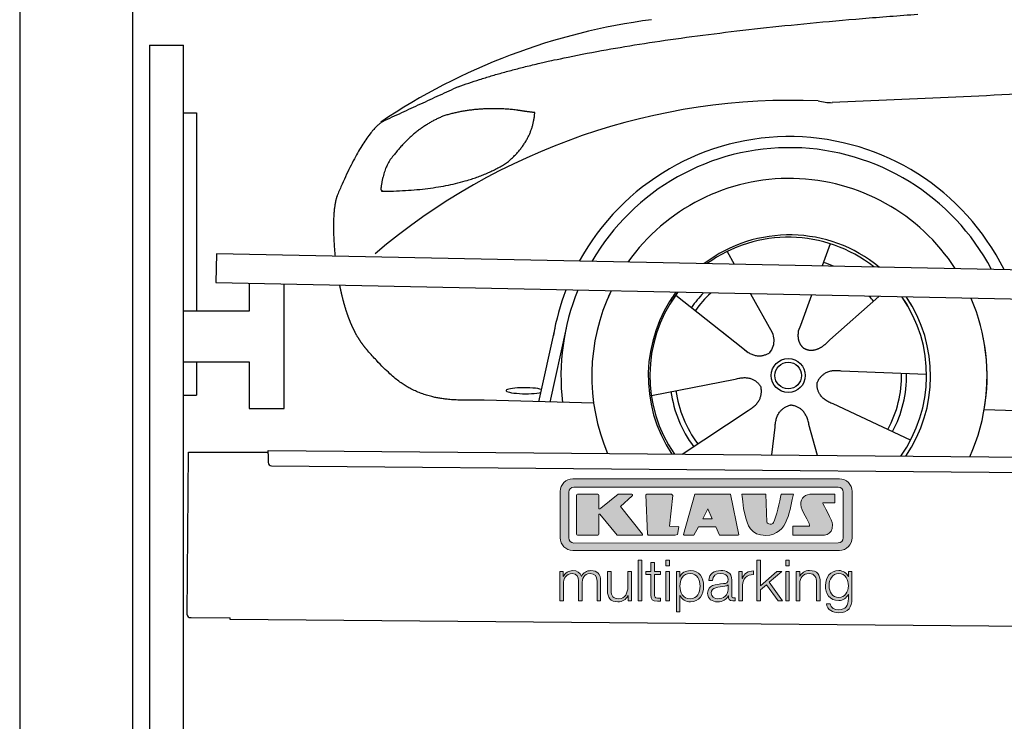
# Model space of a CAD drawing. Header units: millimetres. Extents: x -411 to 6777, y 0 to 6677.
# Tile 2 of 6: x 0 to 1744, y 4064 to 5307. Entities that reach past the tile are written whole.
import ezdxf

# ---------------------------------------------------------------- set-up
doc = ezdxf.new("R2010")
doc.units = ezdxf.units.MM
for name, color, linetype, lineweight in [('car', 10, 'Continuous', 25), ('Gebäude', 7, 'Continuous', 25), ('Logo', 7, 'Continuous', 25), ('Plattform', 7, 'Continuous', 25), ('Ständer hinten', 7, 'Continuous', 25)]:
    doc.layers.add(name, color=color, linetype=linetype, lineweight=lineweight)

# ---------------------------------------------------------------- blocks, each defined once
blk = doc.blocks.new('Car')
at = {"layer": 'car'}
for p, q in [((1390.1, 4923), (1376.2, 4883.4)), ((1207.9, 4907.6), (1220.6, 4885.1)), ((1250.2, 4832.9), (1288.7, 4764.6)), ((1357.9, 4831.6), (1339, 4777.7)), ((1477.1, 4830.2), (1391, 4752.7)), ((1117.6, 4829.5), (1237.1, 4736.6)), ((1339, 4777.7), (1335.2, 4767.3)), ((877.1, 4638.2), (904.3, 4769.2)), ((923.9, 4768.9), (896.6, 4637.9)), ((1199.7, 4765.7), (1246.3, 4729.5)), ((1563.1, 4692.7), (1411.8, 4697.7)), ((1076, 4651.5), (1224.3, 4681.8)), ((974, 4636.5), (779.8, 4640)), ((1535.9, 4576.5), (1398.1, 4639.2)), ((1131.4, 4547.7), (1247.6, 4626.5)), ((1665.7, 4631.7), (3714.7, 4597)), ((1290.1, 4547.8), (1295.7, 4597.4)), ((1371.3, 4547.9), (1355.5, 4602.5))]:
    blk.add_line(p, q, dxfattribs=at)
for radius in [30.1, 23.6]:
    blk.add_circle((1318.1, 4688.8), radius, dxfattribs=at)
for centre, radius, start, end in [((1227.1, 4205.6), 1122.3, 98.0395, 124.4377), ((1331.8, 4035.2), 1141.2, 88.2487, 130.916), ((1393.1, 5290.2), 117.4, 256.9855, 269.1884), ((1320.2, 4687.9), 424.2, 26.9197, 151.8432), ((1320.2, 4687.9), 404.6, 28.3768, 150.3862), ((1320.2, 4687.9), 350, 33.4585, 145.3045), ((1320.2, 4687.9), 250, 51.0494, 127.7135), ((1318.1, 4688.8), 245, 52.2371, 126.5259), ((1318.1, 4688.8), 209.6, 68.0621, 73.3995), ((1320.2, 4687.9), 424.2, 159.4632, 170.7471), ((1320.2, 4687.9), 404.6, 158.4572, 187.1619), ((1320.2, 4687.9), 350, 155.0104, 203.6179), ((1320.2, 4687.9), 350, 155.0104, 157.8717), ((1320.2, 4687.9), 250, 144.1237, 214.1037), ((1320.2, 4687.9), 250, 144.1237, 148.496), ((1318.1, 4688.8), 245, 143.5289, 148.0172), ((1318.1, 4688.8), 209.6, 136.2024, 145.3995), ((1318.1, 4688.8), 200.6, 133.7482, 145.5463), ((1318.1, 4688.8), 200.6, 41.6402, 44.9032), ((1318.1, 4688.8), 245, 30.7457, 35.1225), ((1318.1, 4688.8), 245, 324.9119, 35.1225), ((1318.1, 4688.8), 245, 144.9266, 215.1376), ((1320.2, 4687.9), 250, 30.267, 34.5277), ((1320.2, 4687.9), 250, 325.9458, 34.5277), ((1320.2, 4687.9), 350, 350.7505, 23.641), ((1320.2, 4687.9), 350, 336.4317, 11.924), ((1318.1, 4688.8), 200.6, 332.1152, 1.5463), ((1318.1, 4688.8), 209.6, 332.262, 1.3995), ((1318.1, 4688.8), 209.6, 188.262, 217.3995), ((1318.1, 4688.8), 200.6, 188.1152, 217.5463)]:
    blk.add_arc(centre, radius, start, end, dxfattribs=at)
blk.add_ellipse((852.4, 4657.6), major_axis=(33.6, 0), ratio=0.157274, start_param=0.513473, end_param=5.704241, dxfattribs=at)
for points, degree in [([(729.1, 5195), (964.9, 5283.8), (1541.4, 5331)], 2), ([(4700.1, 5287), (3823.5, 5307.4), (1391.4, 5172.9)], 2), ([(729.1, 5195), (595.4, 5131.9)], 1), ([(705.5, 5143.8), (653.4, 5122.6), (615.8, 5072.3)], 2), ([(832.3, 5154.7), (764.7, 5161.8), (705.5, 5143.8)], 2), ([(816, 5061.1), (861.7, 5098.5), (865, 5150.4)], 2), ([(865, 5150.4), (847.2, 5152.3), (832.3, 5154.7)], 2), ([(595.4, 5131.9), (561, 5108.8), (516.9, 5001.3)], 2), ([(615.8, 5072.3), (597.7, 5052.3), (593.4, 5011)], 2), ([(594.6, 5008.7), (739.4, 5010.6), (816, 5061.1)], 2), ([(593.4, 5011), (596.7, 5010.9), (594.6, 5008.7)], 2), ([(516.9, 5001.3), (510.6, 4985.4), (508.8, 4956.9), (510.1, 4924.5), (513.8, 4892.7)], 4), ([(1237.1, 4736.6), (1260.6, 4714.9), (1283.8, 4728.4)], 2), ([(1411.8, 4697.7), (1380, 4701.4), (1369.2, 4676.8)], 2), ([(1224.3, 4681.8), (1255, 4690.8), (1269.8, 4668.4)], 2), ([(1398.1, 4639.2), (1368, 4650), (1369.2, 4676.8)], 2), ([(1247.6, 4626.5), (1275.5, 4642.2), (1269.8, 4668.4)], 2), ([(1295.7, 4597.4), (1296.7, 4629.4), (1322.6, 4636.5)], 2), ([(1355.5, 4602.5), (1349.3, 4633.8), (1322.6, 4636.5)], 2)]:
    blk.add_open_spline(points, degree=degree, dxfattribs=at)
for points, degree, knots in [([(522, 4841.4), (522.9, 4837.2), (523.9, 4833), (524.8, 4828.9), (525.8, 4824.8), (529.5, 4810), (533.6, 4796.4), (538.1, 4784), (543.1, 4772.7)], 4, [0.4914944, 0.4914944, 0.4914944, 0.4914944, 0.4914944, 0.5422469, 0.5422469, 0.5422469, 0.5422469, 0.728655, 0.728655, 0.728655, 0.728655, 0.728655]), ([(542.7, 4773.4), (544.1, 4770.2), (545.6, 4767.1), (547, 4764.1), (548.5, 4761.3), (554.2, 4750.2), (560.3, 4740.9), (566.6, 4733), (573.2, 4725.6)], 4, [0.7288005, 0.7288005, 0.7288005, 0.7288005, 0.7288005, 0.7843928, 0.7843928, 0.7843928, 0.7843928, 1, 1, 1, 1, 1]), ([(1288.7, 4764.6), (1290.4, 4760.5), (1291.5, 4756.6), (1291.8, 4752.7), (1292.5, 4744.1), (1289.9, 4736), (1283.8, 4728.4)], 3, [0.2167758, 0.2167758, 0.2167758, 0.2167758, 0.4600873, 0.4600873, 0.4600873, 1, 1, 1, 1]), ([(1335.2, 4767.3), (1334.7, 4764.2), (1334.5, 4761.2), (1334.6, 4758.2), (1334.9, 4755.4), (1335.7, 4749.7), (1337.8, 4744.3), (1341.4, 4739.8), (1346.3, 4736.8)], 4, [0.3191838, 0.3191838, 0.3191838, 0.3191838, 0.3191838, 0.5438253, 0.5438253, 0.5438253, 0.5438253, 1, 1, 1, 1, 1]), ([(1391, 4752.7), (1391, 4752.7), (1391, 4752.7), (1391, 4752.7), (1391, 4752.7), (1382, 4742.9), (1371.4, 4732.8), (1357.1, 4730.3), (1346.3, 4736.8)], 4, [-0.000003, -0.000003, -0.000003, -0.000003, -0.000003, 0, 0, 0, 0, 1, 1, 1, 1, 1]), ([(779.8, 4640), (755.1, 4640.4), (699.5, 4636.3), (663.3, 4649.9), (619.5, 4674.6), (573.2, 4725.6)], 4, [0, 0, 0, 0, 0, 0.597866, 1, 1, 1, 1, 1])]:
    blk.add_open_spline(points, degree=degree, knots=knots, dxfattribs=at)
blk = doc.blocks.new('KLAUS')
at = {"layer": 'Logo'}
h = blk.add_hatch(color=8, dxfattribs=at)
h.dxf.hatch_style = 2
edge = h.paths.add_edge_path()
edge.add_spline(control_points=[(3.6, 29.09), (2.88, 29.09), (2.3, 28.51), (2.3, 27.8), (2.3, 27.8), (2.3, 16.11), (2.3, 16.11), (2.3, 15.39), (2.88, 14.81), (3.6, 14.81), (3.6, 14.81), (71.16, 14.81), (71.16, 14.81), (71.88, 14.81), (72.46, 15.39), (72.46, 16.11), (72.46, 16.11), (72.46, 27.8), (72.46, 27.8), (72.46, 28.51), (71.88, 29.09), (71.16, 29.09), (71.16, 29.09), (3.6, 29.09), (3.6, 29.09), (3.6, 29.09), (3.6, 29.09), (3.6, 29.09)], knot_values=[0, 0, 0, 0, 1, 1, 1, 2, 2, 2, 3, 3, 3, 4, 4, 4, 5, 5, 5, 6, 6, 6, 7, 7, 7, 8, 8, 8, 9, 9, 9, 9], degree=3, periodic=0)
edge = h.paths.add_edge_path()
edge.add_spline(control_points=[(3.35, 31.23), (3.35, 31.23), (71.47, 31.23), (71.47, 31.23), (73.26, 31.23), (74.71, 29.77), (74.71, 27.99), (74.71, 27.99), (74.71, 16.17), (74.71, 16.17), (74.71, 14.38), (73.26, 12.93), (71.47, 12.93), (71.47, 12.93), (3.35, 12.93), (3.35, 12.93), (1.56, 12.93), (0.11, 14.38), (0.11, 16.17), (0.11, 16.17), (0.11, 27.99), (0.11, 27.99), (0.11, 29.77), (1.56, 31.23), (3.35, 31.23), (3.35, 31.23), (3.35, 31.23), (3.35, 31.23)], knot_values=[0, 0, 0, 0, 1, 1, 1, 2, 2, 2, 3, 3, 3, 4, 4, 4, 5, 5, 5, 6, 6, 6, 7, 7, 7, 8, 8, 8, 9, 9, 9, 9], degree=3, periodic=0)
h = blk.add_hatch(color=8, dxfattribs=at)
h.dxf.hatch_style = 2
edge = h.paths.add_edge_path()
edge.add_spline(control_points=[(4.5, 27.33), (4.5, 27.33), (9.7, 27.33), (9.7, 27.33), (9.84, 27.33), (9.96, 27.22), (9.96, 27.08), (9.96, 27.08), (9.96, 23.69), (9.96, 23.69), (9.96, 23.69), (9.94, 23.64), (10.04, 23.59), (10.14, 23.53), (10.2, 23.57), (10.2, 23.57), (10.2, 23.57), (10.51, 23.75), (10.51, 23.75), (10.51, 23.75), (14.94, 27.33), (14.94, 27.33), (14.94, 27.33), (18.41, 27.33), (18.41, 27.33), (18.41, 27.33), (18.49, 27.33), (18.56, 27.2), (18.65, 27.04), (18.53, 26.91), (18.53, 26.91), (18.53, 26.91), (15.49, 24.11), (15.49, 24.11), (15.49, 24.11), (21.14, 17.06), (21.14, 17.06), (21.14, 17.06), (21.13, 16.91), (21.13, 16.91), (21.08, 16.84), (20.99, 16.82), (20.99, 16.82), (20.99, 16.82), (14.7, 16.82), (14.7, 16.82), (14.7, 16.82), (10.26, 22.17), (10.26, 22.17), (10.26, 22.17), (10.19, 22.24), (10.08, 22.21), (9.97, 22.18), (9.96, 22.11), (9.96, 22.11), (9.96, 22.11), (9.96, 17.08), (9.96, 17.08), (9.96, 16.94), (9.84, 16.82), (9.7, 16.82), (9.7, 16.82), (4.5, 16.82), (4.5, 16.82), (4.36, 16.82), (4.25, 16.94), (4.25, 17.08), (4.25, 17.08), (4.25, 27.08), (4.25, 27.08), (4.25, 27.22), (4.36, 27.33), (4.5, 27.33), (4.5, 27.33), (4.5, 27.33), (4.5, 27.33)], knot_values=[0, 0, 0, 0, 1, 1, 1, 2, 2, 2, 3, 3, 3, 4, 4, 4, 5, 5, 5, 6, 6, 6, 7, 7, 7, 8, 8, 8, 9, 9, 9, 10, 10, 10, 11, 11, 11, 12, 12, 12, 13, 13, 13, 14, 14, 14, 15, 15, 15, 16, 16, 16, 17, 17, 17, 18, 18, 18, 19, 19, 19, 20, 20, 20, 21, 21, 21, 22, 22, 22, 23, 23, 23, 24, 24, 24, 25, 25, 25, 25], degree=3, periodic=0)
h = blk.add_hatch(color=8, dxfattribs=at)
h.dxf.hatch_style = 2
h.paths.add_polyline_path([(22.42, 17.06), (21.97, 27.15), (22.24, 27.33), (28.55, 27.33), (28.86, 26.97), (28.01, 19.08), (30.26, 19.07), (30.44, 18.95), (30.08, 16.95), (29.49, 16.82), (22.6, 16.82)])
h = blk.add_hatch(color=8, dxfattribs=at)
h.paths.add_polyline_path([(36.52, 21.01), (38.93, 21.01), (37.87, 23.57)])
h.paths.add_polyline_path([(34.52, 27.33), (43.65, 27.33), (45.76, 16.94), (45.57, 16.82), (40.83, 16.82), (39.89, 18.95), (35.42, 18.95), (34.27, 16.82), (31.78, 16.82), (31.66, 17)])
h = blk.add_hatch(color=8, dxfattribs=at)
h.dxf.hatch_style = 2
edge = h.paths.add_edge_path()
edge.add_spline(control_points=[(52.69, 27.32), (52.69, 27.32), (52.88, 20.14), (52.88, 20.14), (53.01, 19.89), (53.2, 19.77), (53.43, 19.71), (53.91, 19.59), (54.43, 19.57), (54.64, 20.03), (55.23, 21.34), (56.27, 25.45), (56.6, 27.33), (56.6, 27.33), (59.77, 27.33), (59.77, 27.33), (58.77, 23.9), (58.56, 16.82), (52.63, 16.76), (48.72, 16.72), (48.01, 19.35), (47.27, 22.24), (46.89, 23.68), (46.54, 27.33), (46.54, 27.33), (46.54, 27.33), (52.69, 27.32), (52.69, 27.32), (52.69, 27.32), (52.69, 27.32), (52.69, 27.32)], knot_values=[0, 0, 0, 0, 1, 1, 1, 2, 2, 2, 3, 3, 3, 4, 4, 4, 5, 5, 5, 6, 6, 6, 7, 7, 7, 8, 8, 8, 9, 9, 9, 10, 10, 10, 10], degree=3, periodic=0)
h = blk.add_hatch(color=8, dxfattribs=at)
h.dxf.hatch_style = 2
edge = h.paths.add_edge_path()
edge.add_spline(control_points=[(64.46, 27.33), (64.46, 27.33), (70.31, 27.33), (70.31, 27.33), (70.31, 26.52), (70.31, 26.02), (70.31, 25.12), (70.31, 25.12), (67.3, 25.12), (67.3, 25.12), (67.24, 25.04), (67.25, 25.11), (67.25, 24.91), (67.25, 24.88), (69.73, 20.38), (69.73, 19.57), (69.73, 16.4), (67.22, 16.81), (65.9, 16.82), (65.9, 16.82), (59.59, 16.82), (59.59, 16.82), (59.59, 17.76), (59.59, 18.23), (59.59, 19.14), (59.59, 19.14), (63.75, 19.14), (63.75, 19.14), (63.82, 19.22), (63.81, 19.11), (63.81, 19.31), (63.81, 20.32), (61.58, 23.06), (61.58, 24.63), (61.58, 26.33), (62.83, 27.34), (64.46, 27.33), (64.46, 27.33), (64.46, 27.33), (64.46, 27.33)], knot_values=[0, 0, 0, 0, 1, 1, 1, 2, 2, 2, 3, 3, 3, 4, 4, 4, 5, 5, 5, 6, 6, 6, 7, 7, 7, 8, 8, 8, 9, 9, 9, 10, 10, 10, 11, 11, 11, 12, 12, 12, 13, 13, 13, 13], degree=3, periodic=0)
h = blk.add_hatch(color=30, dxfattribs=at)
h.dxf.hatch_style = 2
h.paths.add_polyline_path([(20.07, 0), (20.99, 0), (20.99, 10.45), (20.07, 10.45)])
h = blk.add_hatch(color=30, dxfattribs=at)
h.paths.add_polyline_path([(27.1, 0), (28.03, 0), (28.03, 7.55), (27.1, 7.55)])
h.paths.add_polyline_path([(27.1, 8.98), (28.03, 8.98), (28.03, 10.45), (27.1, 10.45)])
h = blk.add_hatch(color=30, dxfattribs=at)
h.dxf.hatch_style = 2
h.paths.add_polyline_path([(50.4, 0), (51.32, 0), (51.32, 2.87), (52.82, 4.11), (55.8, 0), (56.96, 0), (53.52, 4.76), (56.74, 7.55), (55.51, 7.55), (51.32, 3.89), (51.32, 10.45), (50.4, 10.45)])
h = blk.add_hatch(color=30, dxfattribs=at)
h.paths.add_polyline_path([(57.74, 0), (58.66, 0), (58.66, 7.55), (57.74, 7.55)])
h.paths.add_polyline_path([(57.74, 8.98), (58.66, 8.98), (58.66, 10.45), (57.74, 10.45)])
h = blk.add_hatch(color=30, dxfattribs=at)
h.dxf.hatch_style = 2
edge = h.paths.add_edge_path()
edge.add_spline(control_points=[(0, 0), (0, 0), (0.92, 0), (0.92, 0), (0.92, 0), (0.92, 4.22), (0.92, 4.22), (0.94, 5.8), (1.58, 7), (3.18, 7), (4.35, 7), (4.77, 6.15), (4.76, 5.12), (4.76, 5.12), (4.76, 0), (4.76, 0), (4.76, 0), (5.68, 0), (5.68, 0), (5.68, 0), (5.68, 4.27), (5.68, 4.27), (5.68, 5.68), (6.14, 7), (7.73, 7), (9.05, 7), (9.52, 6.32), (9.52, 5.08), (9.52, 5.08), (9.52, 0), (9.52, 0), (9.52, 0), (10.44, 0), (10.44, 0), (10.44, 0), (10.44, 5.12), (10.44, 5.12), (10.44, 6.91), (9.59, 7.77), (7.94, 7.77), (6.94, 7.77), (5.99, 7.29), (5.54, 6.3), (5.26, 7.29), (4.36, 7.77), (3.37, 7.77), (2.17, 7.77), (1.38, 7.19), (0.89, 6.28), (0.89, 6.28), (0.85, 6.28), (0.85, 6.28), (0.85, 6.28), (0.85, 7.55), (0.85, 7.55), (0.85, 7.55), (0, 7.55), (0, 7.55), (0, 7.55), (0, 0), (0, 0), (0, 0), (0, 0), (0, 0)], knot_values=[0, 0, 0, 0, 1, 1, 1, 2, 2, 2, 3, 3, 3, 4, 4, 4, 5, 5, 5, 6, 6, 6, 7, 7, 7, 8, 8, 8, 9, 9, 9, 10, 10, 10, 11, 11, 11, 12, 12, 12, 13, 13, 13, 14, 14, 14, 15, 15, 15, 16, 16, 16, 17, 17, 17, 18, 18, 18, 19, 19, 19, 20, 20, 20, 21, 21, 21, 21], degree=3, periodic=0)
h = blk.add_hatch(color=30, dxfattribs=at)
h.dxf.hatch_style = 2
edge = h.paths.add_edge_path()
edge.add_spline(control_points=[(18.31, 7.55), (18.31, 7.55), (17.39, 7.55), (17.39, 7.55), (17.39, 7.55), (17.39, 3.59), (17.39, 3.59), (17.39, 2.05), (16.7, 0.56), (15.12, 0.56), (13.66, 0.56), (13.15, 1.27), (13.1, 2.64), (13.1, 2.64), (13.1, 7.55), (13.1, 7.55), (13.1, 7.55), (12.18, 7.55), (12.18, 7.55), (12.18, 7.55), (12.18, 2.65), (12.18, 2.65), (12.18, 0.89), (12.93, -0.22), (14.83, -0.22), (15.96, -0.22), (16.95, 0.35), (17.44, 1.36), (17.44, 1.36), (17.47, 1.36), (17.47, 1.36), (17.47, 1.36), (17.47, 0), (17.47, 0), (17.47, 0), (18.31, 0), (18.31, 0), (18.31, 0), (18.31, 7.55), (18.31, 7.55), (18.31, 7.55), (18.31, 7.55), (18.31, 7.55)], knot_values=[0, 0, 0, 0, 1, 1, 1, 2, 2, 2, 3, 3, 3, 4, 4, 4, 5, 5, 5, 6, 6, 6, 7, 7, 7, 8, 8, 8, 9, 9, 9, 10, 10, 10, 11, 11, 11, 12, 12, 12, 13, 13, 13, 14, 14, 14, 14], degree=3, periodic=0)
h = blk.add_hatch(color=30, dxfattribs=at)
h.dxf.hatch_style = 2
edge = h.paths.add_edge_path()
edge.add_spline(control_points=[(24.22, 9.82), (24.22, 9.82), (23.3, 9.82), (23.3, 9.82), (23.3, 9.82), (23.3, 7.55), (23.3, 7.55), (23.3, 7.55), (21.98, 7.55), (21.98, 7.55), (21.98, 7.55), (21.98, 6.78), (21.98, 6.78), (21.98, 6.78), (23.3, 6.78), (23.3, 6.78), (23.3, 6.78), (23.3, 1.61), (23.3, 1.61), (23.28, 0.32), (23.71, -0.09), (24.94, -0.09), (25.22, -0.09), (25.48, -0.06), (25.76, -0.06), (25.76, -0.06), (25.76, 0.73), (25.76, 0.73), (25.5, 0.7), (25.23, 0.69), (24.97, 0.69), (24.31, 0.73), (24.22, 1.08), (24.22, 1.68), (24.22, 1.68), (24.22, 6.78), (24.22, 6.78), (24.22, 6.78), (25.76, 6.78), (25.76, 6.78), (25.76, 6.78), (25.76, 7.55), (25.76, 7.55), (25.76, 7.55), (24.22, 7.55), (24.22, 7.55), (24.22, 7.55), (24.22, 9.82), (24.22, 9.82), (24.22, 9.82), (24.22, 9.82), (24.22, 9.82)], knot_values=[0, 0, 0, 0, 1, 1, 1, 2, 2, 2, 3, 3, 3, 4, 4, 4, 5, 5, 5, 6, 6, 6, 7, 7, 7, 8, 8, 8, 9, 9, 9, 10, 10, 10, 11, 11, 11, 12, 12, 12, 13, 13, 13, 14, 14, 14, 15, 15, 15, 16, 16, 16, 17, 17, 17, 17], degree=3, periodic=0)
h = blk.add_hatch(color=30, dxfattribs=at)
edge = h.paths.add_edge_path()
edge.add_spline(control_points=[(35.84, 3.78), (35.84, 2.21), (35.12, 0.56), (33.37, 0.56), (31.4, 0.56), (30.72, 2.21), (30.72, 3.78), (30.72, 5.49), (31.33, 7), (33.37, 7), (35.12, 7), (35.84, 5.34), (35.84, 3.78), (35.84, 3.78), (35.84, 3.78), (35.84, 3.78)], knot_values=[0, 0, 0, 0, 1, 1, 1, 2, 2, 2, 3, 3, 3, 4, 4, 4, 5, 5, 5, 5], degree=3, periodic=0)
edge = h.paths.add_edge_path()
edge.add_spline(control_points=[(29.79, -2.8), (29.79, -2.8), (30.72, -2.8), (30.72, -2.8), (30.72, -2.8), (30.72, 1.43), (30.72, 1.43), (30.72, 1.43), (30.74, 1.43), (30.74, 1.43), (31.14, 0.35), (32.24, -0.22), (33.37, -0.22), (35.66, -0.22), (36.76, 1.64), (36.76, 3.78), (36.76, 5.91), (35.66, 7.77), (33.37, 7.77), (32.15, 7.77), (31.1, 7.14), (30.67, 6.12), (30.67, 6.12), (30.64, 6.12), (30.64, 6.12), (30.64, 6.12), (30.64, 7.55), (30.64, 7.55), (30.64, 7.55), (29.79, 7.55), (29.79, 7.55), (29.79, 7.55), (29.79, -2.8), (29.79, -2.8), (29.79, -2.8), (29.79, -2.8), (29.79, -2.8)], knot_values=[0, 0, 0, 0, 1, 1, 1, 2, 2, 2, 3, 3, 3, 4, 4, 4, 5, 5, 5, 6, 6, 6, 7, 7, 7, 8, 8, 8, 9, 9, 9, 10, 10, 10, 11, 11, 11, 12, 12, 12, 12], degree=3, periodic=0)
h = blk.add_hatch(color=30, dxfattribs=at)
edge = h.paths.add_edge_path()
edge.add_spline(control_points=[(43.03, 2.93), (43.04, 1.45), (41.8, 0.56), (40.39, 0.56), (39.53, 0.56), (38.71, 1.13), (38.71, 2.05), (38.71, 3.53), (40.66, 3.51), (42.22, 3.79), (42.47, 3.84), (42.88, 3.91), (43, 4.13), (43, 4.13), (43.03, 4.13), (43.03, 4.13), (43.03, 4.13), (43.03, 2.93), (43.03, 2.93), (43.03, 2.93), (43.03, 2.93), (43.03, 2.93)], knot_values=[0, 0, 0, 0, 1, 1, 1, 2, 2, 2, 3, 3, 3, 4, 4, 4, 5, 5, 5, 6, 6, 6, 7, 7, 7, 7], degree=3, periodic=0)
edge = h.paths.add_edge_path()
edge.add_spline(control_points=[(39.03, 5.24), (39.06, 6.47), (39.91, 7), (41.05, 7), (42.14, 7), (43.03, 6.69), (43.03, 5.45), (43.03, 4.61), (42.6, 4.51), (41.84, 4.42), (39.85, 4.19), (37.79, 4.11), (37.79, 1.99), (37.79, 0.47), (38.93, -0.22), (40.32, -0.22), (41.77, -0.22), (42.43, 0.34), (43.07, 1.32), (43.07, 1.32), (43.1, 1.32), (43.1, 1.32), (43.1, 0.53), (43.25, 0), (44.19, 0), (44.43, 0), (44.58, 0.01), (44.79, 0.06), (44.79, 0.06), (44.79, 0.83), (44.79, 0.83), (44.71, 0.81), (44.6, 0.78), (44.49, 0.78), (44.13, 0.78), (43.95, 0.98), (43.95, 1.33), (43.95, 1.33), (43.95, 5.34), (43.95, 5.34), (43.95, 7.36), (42.5, 7.77), (41.17, 7.77), (39.44, 7.77), (38.2, 7.01), (38.11, 5.24), (38.11, 5.24), (39.03, 5.24), (39.03, 5.24), (39.03, 5.24), (39.03, 5.24), (39.03, 5.24)], knot_values=[0, 0, 0, 0, 1, 1, 1, 2, 2, 2, 3, 3, 3, 4, 4, 4, 5, 5, 5, 6, 6, 6, 7, 7, 7, 8, 8, 8, 9, 9, 9, 10, 10, 10, 11, 11, 11, 12, 12, 12, 13, 13, 13, 14, 14, 14, 15, 15, 15, 16, 16, 16, 17, 17, 17, 17], degree=3, periodic=0)
h = blk.add_hatch(color=30, dxfattribs=at)
h.dxf.hatch_style = 2
edge = h.paths.add_edge_path()
edge.add_spline(control_points=[(45.79, 0), (45.79, 0), (46.71, 0), (46.71, 0), (46.71, 0), (46.71, 4.03), (46.71, 4.03), (46.71, 5.59), (47.85, 6.82), (49.52, 6.73), (49.52, 6.73), (49.52, 7.66), (49.52, 7.66), (48.16, 7.72), (47.14, 7), (46.67, 5.78), (46.67, 5.78), (46.64, 5.78), (46.64, 5.78), (46.64, 5.78), (46.64, 7.55), (46.64, 7.55), (46.64, 7.55), (45.79, 7.55), (45.79, 7.55), (45.79, 7.55), (45.79, 0), (45.79, 0), (45.79, 0), (45.79, 0), (45.79, 0)], knot_values=[0, 0, 0, 0, 1, 1, 1, 2, 2, 2, 3, 3, 3, 4, 4, 4, 5, 5, 5, 6, 6, 6, 7, 7, 7, 8, 8, 8, 9, 9, 9, 10, 10, 10, 10], degree=3, periodic=0)
h = blk.add_hatch(color=30, dxfattribs=at)
h.dxf.hatch_style = 2
edge = h.paths.add_edge_path()
edge.add_spline(control_points=[(60.41, 0), (60.41, 0), (61.33, 0), (61.33, 0), (61.33, 0), (61.33, 4.41), (61.33, 4.41), (61.36, 5.89), (62.24, 7), (63.7, 7), (65.2, 7), (65.62, 6.02), (65.62, 4.71), (65.62, 4.71), (65.62, 0), (65.62, 0), (65.62, 0), (66.54, 0), (66.54, 0), (66.54, 0), (66.54, 4.86), (66.54, 4.86), (66.54, 6.66), (65.9, 7.77), (63.78, 7.77), (62.71, 7.77), (61.7, 7.16), (61.36, 6.25), (61.36, 6.25), (61.33, 6.25), (61.33, 6.25), (61.33, 6.25), (61.33, 7.55), (61.33, 7.55), (61.33, 7.55), (60.41, 7.55), (60.41, 7.55), (60.41, 7.55), (60.41, 0), (60.41, 0), (60.41, 0), (60.41, 0), (60.41, 0)], knot_values=[0, 0, 0, 0, 1, 1, 1, 2, 2, 2, 3, 3, 3, 4, 4, 4, 5, 5, 5, 6, 6, 6, 7, 7, 7, 8, 8, 8, 9, 9, 9, 10, 10, 10, 11, 11, 11, 12, 12, 12, 13, 13, 13, 14, 14, 14, 14], degree=3, periodic=0)
h = blk.add_hatch(color=30, dxfattribs=at)
edge = h.paths.add_edge_path()
edge.add_spline(control_points=[(71.32, 0.86), (69.62, 0.86), (68.83, 2.34), (68.83, 3.86), (68.83, 5.43), (69.56, 7), (71.32, 7), (73.06, 7), (73.75, 5.34), (73.75, 3.86), (73.75, 2.33), (72.91, 0.86), (71.32, 0.86), (71.32, 0.86), (71.32, 0.86), (71.32, 0.86)], knot_values=[0, 0, 0, 0, 1, 1, 1, 2, 2, 2, 3, 3, 3, 4, 4, 4, 5, 5, 5, 5], degree=3, periodic=0)
edge = h.paths.add_edge_path()
edge.add_spline(control_points=[(74.67, 7.55), (74.67, 7.55), (73.75, 7.55), (73.75, 7.55), (73.75, 7.55), (73.75, 6.25), (73.75, 6.25), (73.75, 6.25), (73.72, 6.25), (73.72, 6.25), (73.35, 7.09), (72.41, 7.77), (71.32, 7.77), (69.13, 7.77), (67.9, 6.05), (67.9, 3.97), (67.9, 1.82), (68.9, 0.09), (71.32, 0.09), (72.4, 0.09), (73.29, 0.72), (73.72, 1.64), (73.72, 1.64), (73.75, 1.64), (73.75, 1.64), (73.75, 1.64), (73.75, 0.61), (73.75, 0.61), (73.75, -1.23), (73.01, -2.24), (71.32, -2.24), (70.29, -2.24), (69.31, -1.85), (69.1, -0.73), (69.1, -0.73), (68.18, -0.73), (68.18, -0.73), (68.31, -2.34), (69.81, -3.02), (71.32, -3.02), (73.79, -3.02), (74.65, -1.64), (74.67, 0.61), (74.67, 0.61), (74.67, 7.55), (74.67, 7.55), (74.67, 7.55), (74.67, 7.55), (74.67, 7.55)], knot_values=[0, 0, 0, 0, 1, 1, 1, 2, 2, 2, 3, 3, 3, 4, 4, 4, 5, 5, 5, 6, 6, 6, 7, 7, 7, 8, 8, 8, 9, 9, 9, 10, 10, 10, 11, 11, 11, 12, 12, 12, 13, 13, 13, 14, 14, 14, 15, 15, 15, 16, 16, 16, 16], degree=3, periodic=0)
at = {"layer": 'Logo', "lineweight": 0}
for points in [[(22.42, 17.06), (21.97, 27.15), (22.24, 27.33), (28.55, 27.33), (28.86, 26.97), (28.01, 19.08), (30.26, 19.07), (30.44, 18.95), (30.08, 16.95), (29.49, 16.82), (22.6, 16.82), (22.42, 17.06), (22.42, 17.06)], [(34.52, 27.33), (43.65, 27.33), (45.76, 16.94), (45.57, 16.82), (40.83, 16.82), (39.89, 18.95), (35.42, 18.95), (34.27, 16.82), (31.78, 16.82), (31.66, 17), (34.52, 27.33), (34.52, 27.33)], [(36.52, 21.01), (38.93, 21.01), (37.87, 23.57), (36.52, 21.01), (36.52, 21.01)], [(20.07, 0), (20.99, 0), (20.99, 10.45), (20.07, 10.45), (20.07, 0), (20.07, 0)], [(27.1, 8.98), (28.03, 8.98), (28.03, 10.45), (27.1, 10.45), (27.1, 8.98), (27.1, 8.98)], [(50.4, 0), (51.32, 0), (51.32, 2.87), (52.82, 4.11), (55.8, 0), (56.96, 0), (53.52, 4.76), (56.74, 7.55), (55.51, 7.55), (51.32, 3.89), (51.32, 10.45), (50.4, 10.45), (50.4, 0), (50.4, 0)], [(57.74, 8.98), (58.66, 8.98), (58.66, 10.45), (57.74, 10.45), (57.74, 8.98), (57.74, 8.98)], [(27.1, 0), (28.03, 0), (28.03, 7.55), (27.1, 7.55), (27.1, 0), (27.1, 0)], [(57.74, 0), (58.66, 0), (58.66, 7.55), (57.74, 7.55), (57.74, 0), (57.74, 0)]]:
    blk.add_lwpolyline(points, dxfattribs=at)
for points, knots in [([(3.35, 31.23), (3.35, 31.23), (71.47, 31.23), (71.47, 31.23), (73.26, 31.23), (74.71, 29.77), (74.71, 27.99), (74.71, 27.99), (74.71, 16.17), (74.71, 16.17), (74.71, 14.38), (73.26, 12.93), (71.47, 12.93), (71.47, 12.93), (3.35, 12.93), (3.35, 12.93), (1.56, 12.93), (0.11, 14.38), (0.11, 16.17), (0.11, 16.17), (0.11, 27.99), (0.11, 27.99), (0.11, 29.77), (1.56, 31.23), (3.35, 31.23), (3.35, 31.23), (3.35, 31.23), (3.35, 31.23)], [0, 0, 0, 0, 1, 1, 1, 2, 2, 2, 3, 3, 3, 4, 4, 4, 5, 5, 5, 6, 6, 6, 7, 7, 7, 8, 8, 8, 9, 9, 9, 9]), ([(3.6, 29.09), (2.88, 29.09), (2.3, 28.51), (2.3, 27.8), (2.3, 27.8), (2.3, 16.11), (2.3, 16.11), (2.3, 15.39), (2.88, 14.81), (3.6, 14.81), (3.6, 14.81), (71.16, 14.81), (71.16, 14.81), (71.88, 14.81), (72.46, 15.39), (72.46, 16.11), (72.46, 16.11), (72.46, 27.8), (72.46, 27.8), (72.46, 28.51), (71.88, 29.09), (71.16, 29.09), (71.16, 29.09), (3.6, 29.09), (3.6, 29.09), (3.6, 29.09), (3.6, 29.09), (3.6, 29.09)], [0, 0, 0, 0, 1, 1, 1, 2, 2, 2, 3, 3, 3, 4, 4, 4, 5, 5, 5, 6, 6, 6, 7, 7, 7, 8, 8, 8, 9, 9, 9, 9]), ([(4.5, 27.33), (4.5, 27.33), (9.7, 27.33), (9.7, 27.33), (9.84, 27.33), (9.96, 27.22), (9.96, 27.08), (9.96, 27.08), (9.96, 23.69), (9.96, 23.69), (9.96, 23.69), (9.94, 23.64), (10.04, 23.59), (10.14, 23.53), (10.2, 23.57), (10.2, 23.57), (10.2, 23.57), (10.51, 23.75), (10.51, 23.75), (10.51, 23.75), (14.94, 27.33), (14.94, 27.33), (14.94, 27.33), (18.41, 27.33), (18.41, 27.33), (18.41, 27.33), (18.49, 27.33), (18.56, 27.2), (18.65, 27.04), (18.53, 26.91), (18.53, 26.91), (18.53, 26.91), (15.49, 24.11), (15.49, 24.11), (15.49, 24.11), (21.14, 17.06), (21.14, 17.06), (21.14, 17.06), (21.13, 16.91), (21.13, 16.91), (21.08, 16.84), (20.99, 16.82), (20.99, 16.82), (20.99, 16.82), (14.7, 16.82), (14.7, 16.82), (14.7, 16.82), (10.26, 22.17), (10.26, 22.17), (10.26, 22.17), (10.19, 22.24), (10.08, 22.21), (9.97, 22.18), (9.96, 22.11), (9.96, 22.11), (9.96, 22.11), (9.96, 17.08), (9.96, 17.08), (9.96, 16.94), (9.84, 16.82), (9.7, 16.82), (9.7, 16.82), (4.5, 16.82), (4.5, 16.82), (4.36, 16.82), (4.25, 16.94), (4.25, 17.08), (4.25, 17.08), (4.25, 27.08), (4.25, 27.08), (4.25, 27.22), (4.36, 27.33), (4.5, 27.33), (4.5, 27.33), (4.5, 27.33), (4.5, 27.33)], [0, 0, 0, 0, 1, 1, 1, 2, 2, 2, 3, 3, 3, 4, 4, 4, 5, 5, 5, 6, 6, 6, 7, 7, 7, 8, 8, 8, 9, 9, 9, 10, 10, 10, 11, 11, 11, 12, 12, 12, 13, 13, 13, 14, 14, 14, 15, 15, 15, 16, 16, 16, 17, 17, 17, 18, 18, 18, 19, 19, 19, 20, 20, 20, 21, 21, 21, 22, 22, 22, 23, 23, 23, 24, 24, 24, 25, 25, 25, 25]), ([(52.69, 27.32), (52.69, 27.32), (52.88, 20.14), (52.88, 20.14), (53.01, 19.89), (53.2, 19.77), (53.43, 19.71), (53.91, 19.59), (54.43, 19.57), (54.64, 20.03), (55.23, 21.34), (56.27, 25.45), (56.6, 27.33), (56.6, 27.33), (59.77, 27.33), (59.77, 27.33), (58.77, 23.9), (58.56, 16.82), (52.63, 16.76), (48.72, 16.72), (48.01, 19.35), (47.27, 22.24), (46.89, 23.68), (46.54, 27.33), (46.54, 27.33), (46.54, 27.33), (52.69, 27.32), (52.69, 27.32), (52.69, 27.32), (52.69, 27.32), (52.69, 27.32)], [0, 0, 0, 0, 1, 1, 1, 2, 2, 2, 3, 3, 3, 4, 4, 4, 5, 5, 5, 6, 6, 6, 7, 7, 7, 8, 8, 8, 9, 9, 9, 10, 10, 10, 10]), ([(64.46, 27.33), (64.46, 27.33), (70.31, 27.33), (70.31, 27.33), (70.31, 26.52), (70.31, 26.02), (70.31, 25.12), (70.31, 25.12), (67.3, 25.12), (67.3, 25.12), (67.24, 25.04), (67.25, 25.11), (67.25, 24.91), (67.25, 24.88), (69.73, 20.38), (69.73, 19.57), (69.73, 16.4), (67.22, 16.81), (65.9, 16.82), (65.9, 16.82), (59.59, 16.82), (59.59, 16.82), (59.59, 17.76), (59.59, 18.23), (59.59, 19.14), (59.59, 19.14), (63.75, 19.14), (63.75, 19.14), (63.82, 19.22), (63.81, 19.11), (63.81, 19.31), (63.81, 20.32), (61.58, 23.06), (61.58, 24.63), (61.58, 26.33), (62.83, 27.34), (64.46, 27.33), (64.46, 27.33), (64.46, 27.33), (64.46, 27.33)], [0, 0, 0, 0, 1, 1, 1, 2, 2, 2, 3, 3, 3, 4, 4, 4, 5, 5, 5, 6, 6, 6, 7, 7, 7, 8, 8, 8, 9, 9, 9, 10, 10, 10, 11, 11, 11, 12, 12, 12, 13, 13, 13, 13]), ([(0, 0), (0, 0), (0.92, 0), (0.92, 0), (0.92, 0), (0.92, 4.22), (0.92, 4.22), (0.94, 5.8), (1.58, 7), (3.18, 7), (4.35, 7), (4.77, 6.15), (4.76, 5.12), (4.76, 5.12), (4.76, 0), (4.76, 0), (4.76, 0), (5.68, 0), (5.68, 0), (5.68, 0), (5.68, 4.27), (5.68, 4.27), (5.68, 5.68), (6.14, 7), (7.73, 7), (9.05, 7), (9.52, 6.32), (9.52, 5.08), (9.52, 5.08), (9.52, 0), (9.52, 0), (9.52, 0), (10.44, 0), (10.44, 0), (10.44, 0), (10.44, 5.12), (10.44, 5.12), (10.44, 6.91), (9.59, 7.77), (7.94, 7.77), (6.94, 7.77), (5.99, 7.29), (5.54, 6.3), (5.26, 7.29), (4.36, 7.77), (3.37, 7.77), (2.17, 7.77), (1.38, 7.19), (0.89, 6.28), (0.89, 6.28), (0.85, 6.28), (0.85, 6.28), (0.85, 6.28), (0.85, 7.55), (0.85, 7.55), (0.85, 7.55), (0, 7.55), (0, 7.55), (0, 7.55), (0, 0), (0, 0), (0, 0), (0, 0), (0, 0)], [0, 0, 0, 0, 1, 1, 1, 2, 2, 2, 3, 3, 3, 4, 4, 4, 5, 5, 5, 6, 6, 6, 7, 7, 7, 8, 8, 8, 9, 9, 9, 10, 10, 10, 11, 11, 11, 12, 12, 12, 13, 13, 13, 14, 14, 14, 15, 15, 15, 16, 16, 16, 17, 17, 17, 18, 18, 18, 19, 19, 19, 20, 20, 20, 21, 21, 21, 21]), ([(18.31, 7.55), (18.31, 7.55), (17.39, 7.55), (17.39, 7.55), (17.39, 7.55), (17.39, 3.59), (17.39, 3.59), (17.39, 2.05), (16.7, 0.56), (15.12, 0.56), (13.66, 0.56), (13.15, 1.27), (13.1, 2.64), (13.1, 2.64), (13.1, 7.55), (13.1, 7.55), (13.1, 7.55), (12.18, 7.55), (12.18, 7.55), (12.18, 7.55), (12.18, 2.65), (12.18, 2.65), (12.18, 0.89), (12.93, -0.22), (14.83, -0.22), (15.96, -0.22), (16.95, 0.35), (17.44, 1.36), (17.44, 1.36), (17.47, 1.36), (17.47, 1.36), (17.47, 1.36), (17.47, 0), (17.47, 0), (17.47, 0), (18.31, 0), (18.31, 0), (18.31, 0), (18.31, 7.55), (18.31, 7.55), (18.31, 7.55), (18.31, 7.55), (18.31, 7.55)], [0, 0, 0, 0, 1, 1, 1, 2, 2, 2, 3, 3, 3, 4, 4, 4, 5, 5, 5, 6, 6, 6, 7, 7, 7, 8, 8, 8, 9, 9, 9, 10, 10, 10, 11, 11, 11, 12, 12, 12, 13, 13, 13, 14, 14, 14, 14]), ([(24.22, 9.82), (24.22, 9.82), (23.3, 9.82), (23.3, 9.82), (23.3, 9.82), (23.3, 7.55), (23.3, 7.55), (23.3, 7.55), (21.98, 7.55), (21.98, 7.55), (21.98, 7.55), (21.98, 6.78), (21.98, 6.78), (21.98, 6.78), (23.3, 6.78), (23.3, 6.78), (23.3, 6.78), (23.3, 1.61), (23.3, 1.61), (23.28, 0.32), (23.71, -0.09), (24.94, -0.09), (25.22, -0.09), (25.48, -0.06), (25.76, -0.06), (25.76, -0.06), (25.76, 0.73), (25.76, 0.73), (25.5, 0.7), (25.23, 0.69), (24.97, 0.69), (24.31, 0.73), (24.22, 1.08), (24.22, 1.68), (24.22, 1.68), (24.22, 6.78), (24.22, 6.78), (24.22, 6.78), (25.76, 6.78), (25.76, 6.78), (25.76, 6.78), (25.76, 7.55), (25.76, 7.55), (25.76, 7.55), (24.22, 7.55), (24.22, 7.55), (24.22, 7.55), (24.22, 9.82), (24.22, 9.82), (24.22, 9.82), (24.22, 9.82), (24.22, 9.82)], [0, 0, 0, 0, 1, 1, 1, 2, 2, 2, 3, 3, 3, 4, 4, 4, 5, 5, 5, 6, 6, 6, 7, 7, 7, 8, 8, 8, 9, 9, 9, 10, 10, 10, 11, 11, 11, 12, 12, 12, 13, 13, 13, 14, 14, 14, 15, 15, 15, 16, 16, 16, 17, 17, 17, 17]), ([(29.79, -2.8), (29.79, -2.8), (30.72, -2.8), (30.72, -2.8), (30.72, -2.8), (30.72, 1.43), (30.72, 1.43), (30.72, 1.43), (30.74, 1.43), (30.74, 1.43), (31.14, 0.35), (32.24, -0.22), (33.37, -0.22), (35.66, -0.22), (36.76, 1.64), (36.76, 3.78), (36.76, 5.91), (35.66, 7.77), (33.37, 7.77), (32.15, 7.77), (31.1, 7.14), (30.67, 6.12), (30.67, 6.12), (30.64, 6.12), (30.64, 6.12), (30.64, 6.12), (30.64, 7.55), (30.64, 7.55), (30.64, 7.55), (29.79, 7.55), (29.79, 7.55), (29.79, 7.55), (29.79, -2.8), (29.79, -2.8), (29.79, -2.8), (29.79, -2.8), (29.79, -2.8)], [0, 0, 0, 0, 1, 1, 1, 2, 2, 2, 3, 3, 3, 4, 4, 4, 5, 5, 5, 6, 6, 6, 7, 7, 7, 8, 8, 8, 9, 9, 9, 10, 10, 10, 11, 11, 11, 12, 12, 12, 12]), ([(39.03, 5.24), (39.06, 6.47), (39.91, 7), (41.05, 7), (42.14, 7), (43.03, 6.69), (43.03, 5.45), (43.03, 4.61), (42.6, 4.51), (41.84, 4.42), (39.85, 4.19), (37.79, 4.11), (37.79, 1.99), (37.79, 0.47), (38.93, -0.22), (40.32, -0.22), (41.77, -0.22), (42.43, 0.34), (43.07, 1.32), (43.07, 1.32), (43.1, 1.32), (43.1, 1.32), (43.1, 0.53), (43.25, 0), (44.19, 0), (44.43, 0), (44.58, 0.01), (44.79, 0.06), (44.79, 0.06), (44.79, 0.83), (44.79, 0.83), (44.71, 0.81), (44.6, 0.78), (44.49, 0.78), (44.13, 0.78), (43.95, 0.98), (43.95, 1.33), (43.95, 1.33), (43.95, 5.34), (43.95, 5.34), (43.95, 7.36), (42.5, 7.77), (41.17, 7.77), (39.44, 7.77), (38.2, 7.01), (38.11, 5.24), (38.11, 5.24), (39.03, 5.24), (39.03, 5.24), (39.03, 5.24), (39.03, 5.24), (39.03, 5.24)], [0, 0, 0, 0, 1, 1, 1, 2, 2, 2, 3, 3, 3, 4, 4, 4, 5, 5, 5, 6, 6, 6, 7, 7, 7, 8, 8, 8, 9, 9, 9, 10, 10, 10, 11, 11, 11, 12, 12, 12, 13, 13, 13, 14, 14, 14, 15, 15, 15, 16, 16, 16, 17, 17, 17, 17]), ([(45.79, 0), (45.79, 0), (46.71, 0), (46.71, 0), (46.71, 0), (46.71, 4.03), (46.71, 4.03), (46.71, 5.59), (47.85, 6.82), (49.52, 6.73), (49.52, 6.73), (49.52, 7.66), (49.52, 7.66), (48.16, 7.72), (47.14, 7), (46.67, 5.78), (46.67, 5.78), (46.64, 5.78), (46.64, 5.78), (46.64, 5.78), (46.64, 7.55), (46.64, 7.55), (46.64, 7.55), (45.79, 7.55), (45.79, 7.55), (45.79, 7.55), (45.79, 0), (45.79, 0), (45.79, 0), (45.79, 0), (45.79, 0)], [0, 0, 0, 0, 1, 1, 1, 2, 2, 2, 3, 3, 3, 4, 4, 4, 5, 5, 5, 6, 6, 6, 7, 7, 7, 8, 8, 8, 9, 9, 9, 10, 10, 10, 10]), ([(60.41, 0), (60.41, 0), (61.33, 0), (61.33, 0), (61.33, 0), (61.33, 4.41), (61.33, 4.41), (61.36, 5.89), (62.24, 7), (63.7, 7), (65.2, 7), (65.62, 6.02), (65.62, 4.71), (65.62, 4.71), (65.62, 0), (65.62, 0), (65.62, 0), (66.54, 0), (66.54, 0), (66.54, 0), (66.54, 4.86), (66.54, 4.86), (66.54, 6.66), (65.9, 7.77), (63.78, 7.77), (62.71, 7.77), (61.7, 7.16), (61.36, 6.25), (61.36, 6.25), (61.33, 6.25), (61.33, 6.25), (61.33, 6.25), (61.33, 7.55), (61.33, 7.55), (61.33, 7.55), (60.41, 7.55), (60.41, 7.55), (60.41, 7.55), (60.41, 0), (60.41, 0), (60.41, 0), (60.41, 0), (60.41, 0)], [0, 0, 0, 0, 1, 1, 1, 2, 2, 2, 3, 3, 3, 4, 4, 4, 5, 5, 5, 6, 6, 6, 7, 7, 7, 8, 8, 8, 9, 9, 9, 10, 10, 10, 11, 11, 11, 12, 12, 12, 13, 13, 13, 14, 14, 14, 14]), ([(74.67, 7.55), (74.67, 7.55), (73.75, 7.55), (73.75, 7.55), (73.75, 7.55), (73.75, 6.25), (73.75, 6.25), (73.75, 6.25), (73.72, 6.25), (73.72, 6.25), (73.35, 7.09), (72.41, 7.77), (71.32, 7.77), (69.13, 7.77), (67.9, 6.05), (67.9, 3.97), (67.9, 1.82), (68.9, 0.09), (71.32, 0.09), (72.4, 0.09), (73.29, 0.72), (73.72, 1.64), (73.72, 1.64), (73.75, 1.64), (73.75, 1.64), (73.75, 1.64), (73.75, 0.61), (73.75, 0.61), (73.75, -1.23), (73.01, -2.24), (71.32, -2.24), (70.29, -2.24), (69.31, -1.85), (69.1, -0.73), (69.1, -0.73), (68.18, -0.73), (68.18, -0.73), (68.31, -2.34), (69.81, -3.02), (71.32, -3.02), (73.79, -3.02), (74.65, -1.64), (74.67, 0.61), (74.67, 0.61), (74.67, 7.55), (74.67, 7.55), (74.67, 7.55), (74.67, 7.55), (74.67, 7.55)], [0, 0, 0, 0, 1, 1, 1, 2, 2, 2, 3, 3, 3, 4, 4, 4, 5, 5, 5, 6, 6, 6, 7, 7, 7, 8, 8, 8, 9, 9, 9, 10, 10, 10, 11, 11, 11, 12, 12, 12, 13, 13, 13, 14, 14, 14, 15, 15, 15, 16, 16, 16, 16]), ([(35.84, 3.78), (35.84, 2.21), (35.12, 0.56), (33.37, 0.56), (31.4, 0.56), (30.72, 2.21), (30.72, 3.78), (30.72, 5.49), (31.33, 7), (33.37, 7), (35.12, 7), (35.84, 5.34), (35.84, 3.78), (35.84, 3.78), (35.84, 3.78), (35.84, 3.78)], [0, 0, 0, 0, 1, 1, 1, 2, 2, 2, 3, 3, 3, 4, 4, 4, 5, 5, 5, 5]), ([(71.32, 0.86), (69.62, 0.86), (68.83, 2.34), (68.83, 3.86), (68.83, 5.43), (69.56, 7), (71.32, 7), (73.06, 7), (73.75, 5.34), (73.75, 3.86), (73.75, 2.33), (72.91, 0.86), (71.32, 0.86), (71.32, 0.86), (71.32, 0.86), (71.32, 0.86)], [0, 0, 0, 0, 1, 1, 1, 2, 2, 2, 3, 3, 3, 4, 4, 4, 5, 5, 5, 5]), ([(43.03, 2.93), (43.04, 1.45), (41.8, 0.56), (40.39, 0.56), (39.53, 0.56), (38.71, 1.13), (38.71, 2.05), (38.71, 3.53), (40.66, 3.51), (42.22, 3.79), (42.47, 3.84), (42.88, 3.91), (43, 4.13), (43, 4.13), (43.03, 4.13), (43.03, 4.13), (43.03, 4.13), (43.03, 2.93), (43.03, 2.93), (43.03, 2.93), (43.03, 2.93), (43.03, 2.93)], [0, 0, 0, 0, 1, 1, 1, 2, 2, 2, 3, 3, 3, 4, 4, 4, 5, 5, 5, 6, 6, 6, 7, 7, 7, 7])]:
    blk.add_open_spline(points, degree=3, knots=knots, dxfattribs=at)
blk = doc.blocks.new('Plattform OG 6200 550')
at = {"layer": 'Plattform'}
for p, q in [((348.5, 4892), (347.5, 4841.1)), ((5482.3, 4789.6), (348.5, 4892)), ((5481.2, 4733.6), (347.5, 4841)), ((406.3, 4839.8), (406.3, 4790.8)), ((468.3, 4618.3), (468.3, 4838.5)), ((406.3, 4790.8), (289.9, 4790.7)), ((289.9, 4700.8), (406.3, 4700.8)), ((406.3, 4700.8), (406.3, 4618.3)), ((406.3, 4618.3), (463.3, 4618.3)), ((463.3, 4618.3), (468.3, 4618.3)), ((296.3, 4252.8), (298.8, 4540.8)), ((298.8, 4540.8), (440.2, 4540.6)), ((440.2, 4537.6), (440.1, 4522.6)), ((440.2, 4537.6), (440.2, 4543.6)), ((440.2, 4543.6), (5395, 4500.4)), ((446, 4516.5), (5394.8, 4473.4)), ((302.2, 4247.8), (303.5, 4247.8)), ((302.2, 4247.8), (372.7, 4247.2)), ((372.6, 4244.2), (372.7, 4247.2)), ((5437.5, 4200), (372.6, 4244.2))]:
    blk.add_line(p, q, dxfattribs=at)
for centre, start in [((446.1, 4522.5), 179.5), ((302.2, 4253.8), 189.0941)]:
    blk.add_arc(centre, 6, start, 269.5, dxfattribs=at)
at = {"layer": 'Plattform', "xscale": 6.929133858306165, "yscale": 6.929133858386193, "zscale": 6.929133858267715, "rotation": 0.011070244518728}
blk.add_blockref('KLAUS', (956.4, 4277.2), dxfattribs=at)
blk = doc.blocks.new('Ständer hinten')
at = {"layer": 'Ständer hinten'}
for p, q in [((229.9, 5262), (229.9, 2248.6)), ((229.9, 5262), (289.9, 5262)), ((289.9, 2250), (289.9, 5262)), ((289.9, 5142), (312.9, 5142)), ((312.9, 5142), (313, 4790.7)), ((313, 4700.8), (313, 4642)), ((289.9, 4642), (313, 4642))]:
    blk.add_line(p, q, dxfattribs=at)
blk = doc.blocks.new('Gebäude_365_GT205')
at = {"layer": 'Gebäude', "linetype": 'Continuous'}
blk.add_line((0, 6100.8), (0, 0), dxfattribs=at)
blk.add_lwpolyline([(200, 5900.9), (200, 200), (200, 200)], dxfattribs=at)

msp = doc.modelspace()

# ---------------------------------------------------------------- block references
at = {"layer": 'car', "rotation": 359.4752422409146}
msp.add_blockref('Car', (0, 0), dxfattribs=at)
at = {"layer": 'Gebäude'}
msp.add_blockref('Gebäude_365_GT205', (0, 0), dxfattribs=at)
at = {"layer": 'Plattform'}
msp.add_blockref('Plattform OG 6200 550', (0, 0), dxfattribs=at)
at = {"layer": 'Ständer hinten'}
msp.add_blockref('Ständer hinten', (0, 0), dxfattribs=at)

doc.saveas('drawing.dxf')
